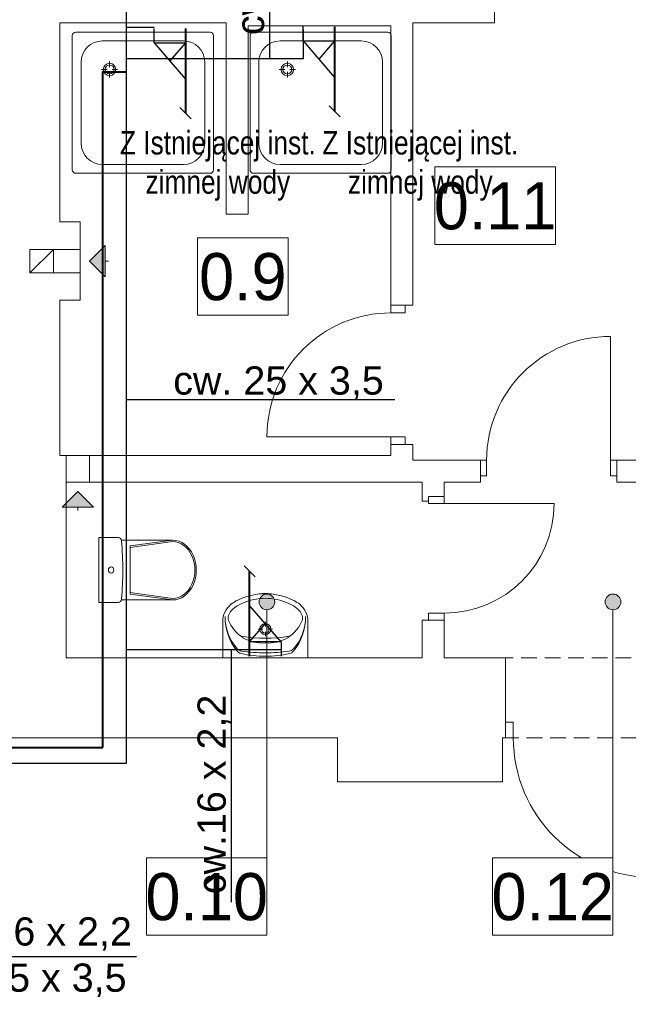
# Model space of a CAD drawing. Extents: x -528673 to -426178, y 23200 to 131944.
# Tile 20 of 87: x -485365 to -481488, y 36325 to 42604. Entities that reach past the tile are written whole.
import ezdxf
from ezdxf.lldxf.tags import DXFTag

# ---------------------------------------------------------------- set-up
doc = ezdxf.new("R2010")
doc.units = 0
doc.header["$MEASUREMENT"] = 0
doc.linetypes.add('Krawędzie ukryte', pattern=[150, 100, -50])
doc.layers.get('0').update_dxf_attribs({"color": 252})
for name, color, linetype in [('#armatura', 7, 'Continuous'), ('#IS_ armatura sanitar', 250, 'Continuous'), ('#opisy', 7, 'Continuous'), ('#PODKŁAD', 252, 'Continuous'), ('INWENT RURY SPUSTOWE', 252, 'Continuous'), ('INWENT wyposarzenie', 252, 'Continuous'), ('Istniejące kominy', 252, 'Continuous')]:
    doc.layers.add(name, color=color, linetype=linetype)
for name, color, linetype, lineweight in [('INWENT OPISY_Nr_Pióra__21', 252, 'Continuous', 9), ('INWENT RURY SPUSTOWE_Nr_Pióra__21', 252, 'Continuous', 9), ('INWENT wyposarzenie_Nr_Pióra__21', 252, 'Continuous', 9), ('INWENT. DRZWI_Nr_Pióra__5', 252, 'Continuous', 13), ('INWENT.ŚCIANY_Nr_Pióra__1', 252, 'Continuous', 25), ('Istniejące kominy_Nr_Pióra__21', 252, 'Continuous', 9), ('Istniejące stropy_Nr_Pióra__5', 252, 'Continuous', 13)]:
    doc.layers.add(name, color=color, linetype=linetype, lineweight=lineweight)
for name, color, linetype, true_color in [('IS_Ciepła_woda', 1, 'DASHDOT', 0xff0000), ('IS_Cyrkulacja', 7, 'DASHWAVE', 0x800080), ('IS_Opisy_działek_Wodociag', 7, 'SOLID', 0x000000)]:
    doc.layers.add(name, color=color, linetype=linetype, true_color=true_color)
doc.styles.add('GENERATED_STYLE_3', font='txt')
doc.styles.get("Standard").update_dxf_attribs({"font": 'arial.ttf', "bigfont": 'BIGFONT.SHX'})
doc.linetypes.add('CYRKULACJ1', pattern='A,2.5,-1.5,["~",Standard,S=1,R=0,X=-0.5,Y=-0.4],-1.5', length=5.5)
tags = doc.linetypes.add('DASHDOT', pattern=[20, 10, -5, 0, -5]).pattern_tags.tags
tags[10:11] = [DXFTag(74, 4), DXFTag(75, 0), DXFTag(340, '0'), DXFTag(46, 0.0), DXFTag(50, 0.0), DXFTag(44, 0.0), DXFTag(45, 0.0)]
tags[8:9] = [DXFTag(74, 4), DXFTag(75, 0), DXFTag(340, '0'), DXFTag(46, 0.0), DXFTag(50, 0.0), DXFTag(44, 0.0), DXFTag(45, 0.0)]
tags[6:7] = [DXFTag(74, 4), DXFTag(75, 0), DXFTag(340, '0'), DXFTag(46, 0.0), DXFTag(50, 0.0), DXFTag(44, 0.0), DXFTag(45, 0.0)]
tags[4:5] = [DXFTag(74, 4), DXFTag(75, 0), DXFTag(340, '0'), DXFTag(46, 0.0), DXFTag(50, 0.0), DXFTag(44, 0.0), DXFTag(45, 0.0)]
tags = doc.linetypes.add('DASHWAVE', pattern='A,10,-5,-20,[138,IS_LineDef.shx,S=2,R=0,X=-20,Y=0],-5', length=40).pattern_tags.tags
tags[16:17] = [DXFTag(74, 4), DXFTag(75, 0), DXFTag(340, '0'), DXFTag(46, 0.0), DXFTag(50, 0.0), DXFTag(44, 0.0), DXFTag(45, 0.0)]
tags[6:7] = [DXFTag(74, 4), DXFTag(75, 0), DXFTag(340, '0'), DXFTag(46, 0.0), DXFTag(50, 0.0), DXFTag(44, 0.0), DXFTag(45, 0.0)]
tags[4:5] = [DXFTag(74, 4), DXFTag(75, 0), DXFTag(340, '0'), DXFTag(46, 0.0), DXFTag(50, 0.0), DXFTag(44, 0.0), DXFTag(45, 0.0)]
tags = doc.linetypes.add('SOLID', pattern=[10, 10, 0]).pattern_tags.tags
tags[6:7] = [DXFTag(74, 4), DXFTag(75, 0), DXFTag(340, '0'), DXFTag(46, 0.0), DXFTag(50, 0.0), DXFTag(44, 0.0), DXFTag(45, 0.0)]
tags[4:5] = [DXFTag(74, 4), DXFTag(75, 0), DXFTag(340, '0'), DXFTag(46, 0.0), DXFTag(50, 0.0), DXFTag(44, 0.0), DXFTag(45, 0.0)]

# ---------------------------------------------------------------- blocks, each defined once
blk = doc.blocks.new('Symbol Umywalka 14_159', base_point=(-483530.2, 38944.6))
at = {"layer": 'INWENT wyposarzenie_Nr_Pióra__21', "linetype": 'Continuous'}
for p, q in [((-484070.2, 38534.5), (-484070.2, 38763)), ((-483800.1, 38734.5), (-483800.1, 38763.3)), ((-483530.2, 38534.5), (-483530.2, 38763)), ((-483845.6, 38717.9), (-483816.7, 38717.9)), ((-483800.1, 38672.4), (-483800.1, 38701.2)), ((-483783.4, 38717.9), (-483754.6, 38717.9)), ((-483530.2, 38534.5), (-484070.2, 38534.5)), ((-483885.2, 38534.5), (-483715.1, 38534.5))]:
    blk.add_line(p, q, dxfattribs=at)
for radius in [35, 25]:
    blk.add_circle((-483800.1, 38717.9), radius, dxfattribs=at)
for centre, radius, start, end in [((-483786.5, 38500.9), 444.2, 94.20524, 116.2597), ((-483800.2, 38674.6), 270, 85.98758, 94.01242), ((-483813.9, 38500.9), 444.2, 63.7403, 85.79476), ((-483933, 38768.9), 137.4, 128.74542, 182.45518), ((-483885.9, 38710), 212.8, 117.15714, 128.68481), ((-483823.6, 38617.2), 293, 99.99776, 129.28506), ((-483800.2, 38597.9), 316.7, 76.43339, 103.56661), ((-483776.8, 38617.2), 293, 50.71494, 80.00224), ((-483714.4, 38710), 212.8, 51.31519, 62.84286), ((-483667.4, 38768.9), 137.4, 357.54482, 51.25458), ((-483956.2, 38782.7), 80.9, 130.80161, 183.93061), ((-483644.2, 38782.7), 80.9, 356.06939, 49.19839), ((-483716.6, 38792.5), 339.6, 179.01528, 219.25775), ((-483751.1, 38794.4), 305.1, 179.24582, 221.39804), ((-483813.1, 38865.6), 240.7, 201.55193, 237.15578), ((-483787.3, 38865.6), 240.7, 302.84422, 338.44807), ((-483883.7, 38792.7), 339.6, 320.66478, 0.90725), ((-483849.2, 38794.4), 305.1, 318.52449, 0.67671), ((-483800.1, 39645.3), 984.9, 261.17957, 278.82655), ((-483819.5, 38869.4), 240.6, 238.94394, 274.60598), ((-483780.9, 38869.4), 240.6, 265.39402, 301.05606), ((-483946.2, 38622.4), 45, 221.39803, 262.09208), ((-483944.8, 38606.1), 45, 219.25775, 257.22851), ((-483805.3, 39221.4), 675.9, 257.22851, 270.43281), ((-483793.7, 39720.6), 1153.8, 262.09208, 269.67755), ((-483794.4, 39221.4), 675.9, 269.48972, 282.69402), ((-483805.4, 39720.6), 1153.8, 270.24498, 277.83045), ((-483654.3, 38622.2), 45, 277.83045, 318.52449), ((-483655.8, 38605.9), 45, 282.69402, 320.66478)]:
    blk.add_arc(centre, radius, start, end, dxfattribs=at)
blk = doc.blocks.new('Symbol WC 2 14_160', base_point=(-484860.2, 38887.3))
at = {"layer": 'INWENT wyposarzenie_Nr_Pióra__21', "linetype": 'Continuous'}
for p, q in [((-484860.2, 38887.3), (-484860.2, 39301.8)), ((-484860.2, 39301.8), (-484737.6, 39301.8)), ((-484718.1, 39285.4), (-484391.2, 39285.4)), ((-484391.7, 39285.4), (-484660.5, 39248.2)), ((-484391.7, 39275.6), (-484660.5, 39238.5)), ((-484660.5, 39094.5), (-484660.5, 39248.2)), ((-484660.5, 39094.5), (-484660.5, 38940.8)), ((-484391.7, 38913.4), (-484660.5, 38950.6)), ((-484391.7, 38903.7), (-484660.5, 38940.8)), ((-484860.2, 38887.3), (-484737.6, 38887.3)), ((-484717.9, 38903.7), (-484391.2, 38903.7))]:
    blk.add_line(p, q, dxfattribs=at)
for centre, major_axis, ratio, start_param, end_param in [((-484737.6, 39277.7), (0, 24.1), 0.857479, 4.812804, 6.283185), ((-486229.5, 39094.5), (0, 1773.6), 0.857479, 4.60742, 4.817236), ((-484391.7, 39094.5), (0, -181.1), 0.790357, 0, 3.141593), ((-484391.2, 39094.5), (0, -190.8), 0.791506, 0, 3.141593), ((-484737.6, 38911.3), (0, 24.1), 0.857479, 3.141593, 4.602988)]:
    blk.add_ellipse(centre, major_axis=major_axis, ratio=ratio, start_param=start_param, end_param=end_param, dxfattribs=at)
blk.add_ellipse((-484782.8, 39094.5), major_axis=(0, 20.1), ratio=0.857479, dxfattribs=at)
blk = doc.blocks.new('Symbol Brodzik 14_161', base_point=(-485030.2, 41624.5))
at = {"layer": 'INWENT wyposarzenie_Nr_Pióra__21', "linetype": 'Continuous'}
for p, q in [((-484152.6, 42524.5), (-485007.6, 42524.5)), ((-485030.1, 41647), (-485030.1, 42502)), ((-484321.4, 42468.3), (-484838.9, 42468.3)), ((-484130.1, 41647), (-484130.1, 42502)), ((-484973.9, 41815.8), (-484973.9, 42333.3)), ((-484792.3, 42337.9), (-484792.3, 42302.3)), ((-484186.4, 41815.8), (-484186.4, 42333.3)), ((-484807.9, 42286.7), (-484843.5, 42286.7)), ((-484792.3, 42271.2), (-484792.3, 42235.6)), ((-484741.2, 42286.7), (-484776.8, 42286.7)), ((-484321.4, 41680.8), (-484838.9, 41680.8)), ((-484152.6, 41624.5), (-485007.6, 41624.5))]:
    blk.add_line(p, q, dxfattribs=at)
for radius in [39.4, 28.1]:
    blk.add_circle((-484792.3, 42286.7), radius, dxfattribs=at)
for centre, radius, start, end in [((-485007.6, 42502), 22.5, 90, 180), ((-484152.6, 42502), 22.5, 0, 90), ((-484838.9, 42333.3), 135, 90, 180), ((-484321.4, 42333.3), 135, 0, 90), ((-484838.9, 41815.8), 135, 180, 270), ((-484321.4, 41815.8), 135, 270, 0), ((-485007.6, 41647), 22.5, 180, 270), ((-484152.6, 41647), 22.5, 270, 0)]:
    blk.add_arc(centre, radius, start, end, dxfattribs=at)
blk = doc.blocks.new('Symbol Brodzik 14_162', base_point=(-483897.9, 41624.5))
at = {"layer": 'INWENT wyposarzenie_Nr_Pióra__21', "linetype": 'Continuous'}
for p, q in [((-483020.3, 42524.5), (-483875.3, 42524.5)), ((-483897.8, 41647), (-483897.8, 42502)), ((-483189.1, 42468.3), (-483706.6, 42468.3)), ((-482997.8, 41647), (-482997.8, 42502)), ((-483841.6, 41815.8), (-483841.6, 42333.3)), ((-483660, 42337.9), (-483660, 42302.3)), ((-483054.1, 41815.8), (-483054.1, 42333.3)), ((-483675.6, 42286.7), (-483711.2, 42286.7)), ((-483660, 42271.2), (-483660, 42235.6)), ((-483608.9, 42286.7), (-483644.5, 42286.7)), ((-483189.1, 41680.8), (-483706.6, 41680.8)), ((-483020.3, 41624.5), (-483875.3, 41624.5))]:
    blk.add_line(p, q, dxfattribs=at)
for radius in [39.4, 28.1]:
    blk.add_circle((-483660, 42286.7), radius, dxfattribs=at)
for centre, radius, start, end in [((-483875.3, 42502), 22.5, 90, 180), ((-483020.3, 42502), 22.5, 0, 90), ((-483706.6, 42333.3), 135, 90, 180), ((-483189.1, 42333.3), 135, 0, 90), ((-483706.6, 41815.8), 135, 180, 270), ((-483189.1, 41815.8), 135, 270, 0), ((-483875.3, 41647), 22.5, 180, 270), ((-483020.3, 41647), 22.5, 270, 0)]:
    blk.add_arc(centre, radius, start, end, dxfattribs=at)
blk = doc.blocks.new('Linia_1', base_point=(-484995.2, 39594.5))
at = {"layer": 'Istniejące kominy_Nr_Pióra__21', "linetype": 'Continuous'}
blk.add_hatch(color=256, dxfattribs=at).paths.add_polyline_path([(-484995.2, 39594.5), (-484895.2, 39494.5), (-485095.2, 39494.5)], flags=0)
for p, q in [((-484995.2, 39594.5), (-485095.2, 39494.5)), ((-484995.2, 39594.5), (-484895.2, 39494.5)), ((-484895.2, 39494.5), (-485095.2, 39494.5)), ((-484995.2, 39494.5), (-484995.2, 39474.5))]:
    blk.add_line(p, q, dxfattribs=at)
blk = doc.blocks.new('Linia_2', base_point=(-484920.2, 41064.5))
at = {"layer": 'Istniejące kominy_Nr_Pióra__21', "linetype": 'Continuous'}
blk.add_hatch(color=256, dxfattribs=at).paths.add_polyline_path([(-484920.2, 41064.5), (-484820.2, 41164.5), (-484820.2, 40964.5)], flags=0)
for p, q in [((-484920.2, 41064.5), (-484820.2, 41164.5)), ((-484820.2, 41164.5), (-484820.2, 40964.5)), ((-484920.2, 41064.5), (-484820.2, 40964.5)), ((-484820.2, 41064.5), (-484800.2, 41064.5))]:
    blk.add_line(p, q, dxfattribs=at)
blk = doc.blocks.new('Linia_3', base_point=(-483790, 36765.6))
at = {"layer": 'INWENT RURY SPUSTOWE_Nr_Pióra__21', "linetype": 'Continuous'}
blk.add_hatch(color=256, dxfattribs=at).paths.add_polyline_path([(-483740, 38891.5), (-483743.8, 38910.7), (-483754.6, 38926.9), (-483770.9, 38937.7), (-483790, 38941.5), (-483809.1, 38937.7), (-483825.3, 38926.9), (-483836.2, 38910.7), (-483840, 38891.5), (-483836.2, 38872.4), (-483825.3, 38856.2), (-483809.1, 38845.4), (-483790, 38841.5), (-483770.9, 38845.4), (-483754.6, 38856.2), (-483743.8, 38872.4)], flags=0)
blk.add_line((-483790, 36765.6), (-483790, 38841.5), dxfattribs=at)
blk.add_circle((-483790, 38891.5), 50, dxfattribs=at)
blk = doc.blocks.new('Linia_4', base_point=(-481585.2, 36765.6))
at = {"layer": 'INWENT RURY SPUSTOWE_Nr_Pióra__21', "linetype": 'Continuous'}
blk.add_hatch(color=256, dxfattribs=at).paths.add_polyline_path([(-481535.2, 38891.5), (-481539, 38910.7), (-481549.8, 38926.9), (-481566, 38937.7), (-481585.2, 38941.5), (-481604.3, 38937.7), (-481620.5, 38926.9), (-481631.4, 38910.7), (-481635.2, 38891.5), (-481631.4, 38872.4), (-481620.5, 38856.2), (-481604.3, 38845.4), (-481585.2, 38841.5), (-481566, 38845.4), (-481549.8, 38856.2), (-481539, 38872.4)], flags=0)
blk.add_line((-481585.2, 36765.6), (-481585.2, 38841.5), dxfattribs=at)
blk.add_circle((-481585.2, 38891.5), 50, dxfattribs=at)
blk = doc.blocks.new('PARTER')
at = {"layer": 'INWENT. DRZWI_Nr_Pióra__5', "color": 252, "linetype": 'Continuous', "lineweight": 15}
for p, q in [((-483000.2, 40784.5), (-483000.2, 40734.5)), ((-482910.2, 40734.5), (-482910.2, 40784.5)), ((-483000.2, 40734.5), (-482910.2, 40734.5)), ((-481600.2, 39794.5), (-481600.2, 40584.5)), ((-483000.2, 39944.5), (-483790.2, 39944.5)), ((-483000.2, 39894.5), (-483000.2, 39944.5)), ((-483000.2, 39944.5), (-482910.2, 39944.5)), ((-482910.2, 39944.5), (-482910.2, 39894.5)), ((-482430.2, 39794.5), (-482390.2, 39794.5)), ((-482390.2, 39794.5), (-482390.2, 39694.5)), ((-481560.2, 39794.5), (-481600.2, 39794.5)), ((-481600.2, 39794.5), (-481600.2, 39694.5)), ((-482390.2, 39694.5), (-482430.2, 39694.5)), ((-481600.2, 39694.5), (-481560.2, 39694.5)), ((-482760.2, 39519.5), (-482760.2, 39564.5)), ((-482660.2, 39564.5), (-482660.2, 39519.5)), ((-482660.2, 39519.5), (-482760.2, 39519.5)), ((-482660.2, 39519.5), (-481960.2, 39519.5)), ((-482660.2, 38819.5), (-482760.2, 38819.5)), ((-482760.2, 38819.5), (-482760.2, 38774.5)), ((-482660.2, 38774.5), (-482660.2, 38819.5)), ((-482220.2, 38124.5), (-482270.2, 38124.5)), ((-482220.2, 38024.5), (-482220.2, 38124.5)), ((-482270.2, 38024.5), (-482220.2, 38024.5))]:
    blk.add_line(p, q, dxfattribs=at)
for centre, radius, start, end in [((-483000.2, 39944.5), 790, 90, 180), ((-481600.2, 39794.5), 790, 90, 180), ((-482660.2, 39519.5), 700, 270, 0), ((-481330.2, 38024.5), 890, 180, 270)]:
    blk.add_arc(centre, radius, start, end, dxfattribs=at)
at = {"layer": 'INWENT.ŚCIANY_Nr_Pióra__1', "color": 252, "linetype": 'Continuous', "lineweight": 15}
for p, q in [((-482340.2, 42584.5), (-482340.2, 42724.5)), ((-484050.2, 42584.5), (-485110.2, 42584.5)), ((-485110.2, 41314.5), (-485110.2, 42584.5)), ((-484050.2, 41364.5), (-484050.2, 42584.5)), ((-482860.2, 42584.5), (-482340.2, 42584.5)), ((-482860.2, 40784.5), (-482860.2, 42584.5)), ((-483000.2, 42564.5), (-483910.2, 42564.5)), ((-483910.2, 42564.5), (-483910.2, 41364.5)), ((-483000.2, 40784.5), (-483000.2, 42564.5)), ((-484980.2, 41314.5), (-485110.2, 41314.5)), ((-484980.2, 40814.5), (-484980.2, 41314.5)), ((-483910.2, 41364.5), (-484050.2, 41364.5)), ((-485110.2, 40814.5), (-484980.2, 40814.5)), ((-485110.2, 39824.5), (-485110.2, 40814.5)), ((-482860.2, 40784.5), (-483000.2, 40784.5)), ((-482860.2, 39894.5), (-483000.2, 39894.5)), ((-483000.2, 39894.5), (-483000.2, 39824.5)), ((-482860.2, 39794.5), (-482860.2, 39894.5)), ((-483000.2, 39824.5), (-485110.2, 39824.5)), ((-482860.2, 39794.5), (-482430.2, 39794.5)), ((-482430.2, 39654.5), (-482430.2, 39794.5)), ((-481560.2, 39654.5), (-481560.2, 39794.5)), ((-481560.2, 39794.5), (-481190.2, 39794.5)), ((-482800.2, 39654.5), (-485070.2, 39654.5)), ((-485070.2, 39654.5), (-485070.2, 38534.5)), ((-482800.2, 39534.5), (-482800.2, 39654.5)), ((-482660.2, 39654.5), (-482430.2, 39654.5)), ((-482660.2, 39564.5), (-482660.2, 39654.5)), ((-481560.2, 39654.5), (-481000.2, 39654.5)), ((-482760.2, 39535.2), (-482760.2, 39564.5)), ((-482760.2, 39564.5), (-482660.2, 39564.5)), ((-482800.2, 39534.5), (-482760.2, 39534.5)), ((-482800.2, 38534.5), (-482800.2, 38774.5)), ((-482800.2, 38774.5), (-482660.2, 38774.5)), ((-482660.2, 38534.5), (-482660.2, 38774.5)), ((-485070.2, 38534.5), (-482800.2, 38534.5)), ((-482270.2, 38534.5), (-482660.2, 38534.5)), ((-482270.2, 38024.5), (-482270.2, 38534.5)), ((-483340.2, 38024.5), (-486330.2, 38024.5)), ((-483340.2, 37744.5), (-483340.2, 38024.5)), ((-482290.2, 37744.5), (-482290.2, 38024.5)), ((-482270.2, 38024.5), (-482290.2, 38024.5)), ((-482290.2, 37744.5), (-483340.2, 37744.5))]:
    blk.add_line(p, q, dxfattribs=at)
at = {"layer": 'Istniejące kominy_Nr_Pióra__21', "color": 252, "linetype": 'Continuous', "lineweight": 15}
for p, q in [((-485300.2, 40989.5), (-485300.2, 41139.5)), ((-485300.2, 41139.5), (-484980.2, 41139.5)), ((-485300.2, 40989.5), (-485150.2, 41139.5)), ((-485150.2, 41139.5), (-485150.2, 40989.5)), ((-484980.2, 40989.5), (-485300.2, 40989.5)), ((-485070.2, 39654.5), (-485070.2, 39824.5)), ((-484920.2, 39824.5), (-484920.2, 39654.5))]:
    blk.add_line(p, q, dxfattribs=at)
at = {"layer": 'Istniejące stropy_Nr_Pióra__5', "color": 252, "linetype": 'Krawędzie ukryte', "lineweight": 15}
for p, q in [((-481320.2, 38534.5), (-482270.2, 38534.5)), ((-481285.2, 38024.5), (-482290.2, 38024.5))]:
    blk.add_line(p, q, dxfattribs=at)
at = {"layer": 'INWENT RURY SPUSTOWE', "color": 252, "linetype": 'Continuous', "lineweight": 15}
for name, p in [('Linia_3', (-483790, 36765.6)), ('Linia_4', (-481585.2, 36765.6))]:
    blk.add_blockref(name, p, dxfattribs=at)
at = {"layer": 'INWENT wyposarzenie', "color": 252, "linetype": 'Continuous', "lineweight": 15}
for name, p in [('Symbol Brodzik 14_161', (-485030.2, 41624.5)), ('Symbol Brodzik 14_162', (-483897.9, 41624.5)), ('Symbol WC 2 14_160', (-484860.2, 38887.3)), ('Symbol Umywalka 14_159', (-483530.2, 38944.6))]:
    blk.add_blockref(name, p, dxfattribs=at)
at = {"layer": 'Istniejące kominy', "color": 252, "linetype": 'Continuous', "lineweight": 15}
for name, p in [('Linia_2', (-484920.2, 41064.5)), ('Linia_1', (-484995.2, 39594.5))]:
    blk.add_blockref(name, p, dxfattribs=at)
at = {"color": 252, "linetype": 'Continuous', "lineweight": 15, "ltscale": 1936445.016555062}
blk.add_wipeout([(-482720.2, 41665.3), (-481952.2, 41665.3), (-481952.2, 41171.1), (-482720.2, 41171.1)], dxfattribs=at).dxf.layer = 'INWENT OPISY_Nr_Pióra__21'
at = {"layer": 'INWENT OPISY_Nr_Pióra__21', "color": 252, "linetype": 'Continuous', "lineweight": 15, "flags": 128}
blk.add_lwpolyline([(-482720.2, 41665.3), (-481952.2, 41665.3), (-481952.2, 41171.1), (-482720.2, 41171.1)], close=True, dxfattribs=at)
at = {"layer": 'INWENT OPISY_Nr_Pióra__21', "color": 252, "linetype": 'Continuous', "lineweight": 15, "insert": (-482336.2, 41263.1), "char_height": 300, "attachment_point": 8, "style": 'GENERATED_STYLE_3'}
blk.add_mtext('{0.11 }', dxfattribs=at)
at = {"color": 252, "linetype": 'Continuous', "lineweight": 15, "ltscale": 1942698.264865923}
blk.add_wipeout([(-484231.7, 41213.6), (-483655.7, 41213.6), (-483655.7, 40719.4), (-484231.7, 40719.4)], dxfattribs=at).dxf.layer = 'INWENT OPISY_Nr_Pióra__21'
at = {"color": 252, "linetype": 'Continuous', "lineweight": 15, "ltscale": 1942346.84535699}
blk.add_wipeout([(-484558, 37259.8), (-483790, 37259.8), (-483790, 36765.6), (-484558, 36765.6)], dxfattribs=at).dxf.layer = 'INWENT OPISY_Nr_Pióra__21'
at = {"color": 252, "linetype": 'Continuous', "lineweight": 15, "ltscale": 1933553.343609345}
blk.add_wipeout([(-482353.2, 37259.8), (-481585.2, 37259.8), (-481585.2, 36765.6), (-482353.2, 36765.6)], dxfattribs=at).dxf.layer = 'INWENT OPISY_Nr_Pióra__21'
at = {"layer": 'INWENT OPISY_Nr_Pióra__21', "color": 252, "linetype": 'Continuous', "lineweight": 15, "flags": 128}
for points in [[(-484231.7, 41213.6), (-483655.7, 41213.6), (-483655.7, 40719.4), (-484231.7, 40719.4)], [(-484558, 37259.8), (-483790, 37259.8), (-483790, 36765.6), (-484558, 36765.6)], [(-482353.2, 37259.8), (-481585.2, 37259.8), (-481585.2, 36765.6), (-482353.2, 36765.6)]]:
    blk.add_lwpolyline(points, close=True, dxfattribs=at)
at = {"layer": 'INWENT OPISY_Nr_Pióra__21', "color": 252, "linetype": 'Continuous', "lineweight": 15, "char_height": 300, "attachment_point": 8, "style": 'GENERATED_STYLE_3'}
for s, insert in [('{0.9 }', (-483943.7, 40811.2)), ('{0.10 }', (-484174, 36857.6)), ('{0.12 }', (-481969.2, 36857.6))]:
    blk.add_mtext(s, dxfattribs=dict(at, insert=insert))
blk = doc.blocks.new('ks')
at = {"layer": '#armatura', "color": 7, "lineweight": 30}
for p, q in [((-16727.92, -26593.79), (-16751.19, -26573.79)), ((-16727.92, -26573.79), (-16739.55, -26583.79)), ((-16727.92, -26593.79), (-16727.92, -26573.79)), ((-16727.92, -26573.79), (-16718.81, -26573.79)), ((-16727.92, -26593.79), (-16718.79, -26593.79))]:
    blk.add_line(p, q, dxfattribs=at)

msp = doc.modelspace()

# ---------------------------------------------------------------- block references
at = {"layer": '#PODKŁAD'}
msp.add_blockref('PARTER', (0, 0), dxfattribs=at)

# ---------------------------------------------------------------- next in the draw order: linework, layer by layer
at = {"color": 4, "lineweight": 40}
for points in [[(-484308.6, 42548.1), (-484308.6, 42008.1)], [(-483358.7, 42559.3), (-483358.7, 42019.3)], [(-483900.1, 38545.8), (-483900.1, 39085.8)]]:
    msp.add_lwpolyline(points, dxfattribs=at)
at = {"lineweight": 35}
for points in [[(-484344, 42043.5), (-484273.3, 41972.8)], [(-483394, 42054.7), (-483323.3, 41984)], [(-483864.7, 39050.4), (-483935.4, 39121.1)]]:
    msp.add_lwpolyline(points, dxfattribs=at)
at = {"layer": 'IS_Ciepła_woda', "color": 1, "lineweight": 30, "ltscale": 25}
for p, q in [((-484685.2, 42553.3), (-484685.2, 42828.3)), ((-484685.2, 42353.8), (-484685.2, 42553.3)), ((-484508.6, 42553.3), (-484685.2, 42553.3)), ((-483558.7, 42540.4), (-483558.7, 42353.8)), ((-484685.2, 37862.8), (-484685.2, 42353.8)), ((-483558.7, 42353.8), (-484685.2, 42353.8)), ((-483702.5, 38586.7), (-484685.2, 38586.7)), ((-486223.6, 37862.8), (-484685.2, 37862.8))]:
    msp.add_line(p, q, dxfattribs=at)
at = {"layer": 'IS_Cyrkulacja', "color": 6, "linetype": 'CYRKULACJ1', "lineweight": 40, "ltscale": 100}
msp.add_line((-486323.6, 37962.8), (-484835.2, 37962.8), dxfattribs=at)
msp.add_lwpolyline([(-484835.2, 37962.8), (-484835.2, 42272.1), (-484685.2, 42272.1)], dxfattribs=at)
at = {"layer": 'IS_Opisy_działek_Wodociag', "ltscale": 10}
for p, q in [((-483770.8, 42353.8), (-483770.8, 43819.3)), ((-482975, 40179.8), (-484680, 40179.8)), ((-484015.3, 36975.7), (-484015.3, 38581.2)), ((-484620.8, 36628.9), (-486325.8, 36629))]:
    msp.add_line(p, q, dxfattribs=at)

# ---------------------------------------------------------------- next in the draw order: block references
at = {"layer": '#IS_ armatura sanitar', "lineweight": 40, "xscale": -10, "yscale": 10, "zscale": 10}
for p, rotation in [((-218570.7, 209736.3), 269.9999999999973), ((-217620.8, 209747.5), 269.9999999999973), ((-749638, -128642.4), 89.9999999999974)]:
    msp.add_blockref('ks', p, dxfattribs=dict(at, rotation=rotation))

# ---------------------------------------------------------------- next in the draw order: texts
at = {"layer": '#opisy', "char_height": 150, "width": 1363.797, "attachment_point": 1}
for insert in [(-484784.8, 41894.4), (-483494.8, 41894.4)]:
    msp.add_mtext('\\pxqc;\\W0.8;Z Istniejącej inst. zimnej wody', dxfattribs=dict(at, insert=insert))
at = {"layer": 'IS_Opisy_działek_Wodociag', "ltscale": 10, "rotation": 90}
for s, insert, char_height, attachment_point in [('\\fArial|b0|i0;cw.16 x 2,2', (-483774.5, 42506), 180, 7), ('\\fArial|b0|i0;', (-483894.9, 42473.8), 93.6, 1), ('\\fArial|b0|i0;', (-483894.9, 42473.8), 93.6, 1), ('\\fArial|b0|i0;', (-484320.8, 39331.7), 93.6, 7), ('\\fArial|b0|i0;', (-484245.8, 39271.7), 93.6, 7), ('\\fArial|b0|i0;', (-484245.8, 39271.7), 93.6, 7), ('\\fArial|b0|i0;', (-484263.2, 38816.7), 93.6, 1), ('\\fArial|b0|i0;', (-484263.2, 38816.7), 93.6, 1), ('\\fArial|b0|i0;cw.16 x 2,2', (-484019, 37028), 180, 7)]:
    msp.add_mtext(s, dxfattribs=dict(at, insert=insert, char_height=char_height, attachment_point=attachment_point))
at = {"layer": 'IS_Opisy_działek_Wodociag', "ltscale": 10}
for s, insert, char_height, attachment_point in [('\\fArial|b0|i0;', (-484201, 40768.8), 86.4, 7), ('\\fArial|b0|i0;', (-484666, 40725.6), 86.4, 1), ('\\fArial|b0|i0;', (-484666, 40725.6), 86.4, 1), ('\\fArial|b0|i0;', (-484261, 40693.8), 86.4, 7), ('\\fArial|b0|i0;', (-484261, 40693.8), 86.4, 7), ('\\fArial|b0|i0;cw. 25 x 3,5', (-484387.1, 40179.8), 180, 7), ('\\fArial|b0|i0;cyrk. 16 x 2,2', (-486145.9, 36645.7), 180, 7), ('\\fArial|b0|i0;cw. 25 x 3,5', (-486025.9, 36372), 180, 7)]:
    msp.add_mtext(s, dxfattribs=dict(at, insert=insert, char_height=char_height, attachment_point=attachment_point))

doc.saveas('drawing.dxf')
